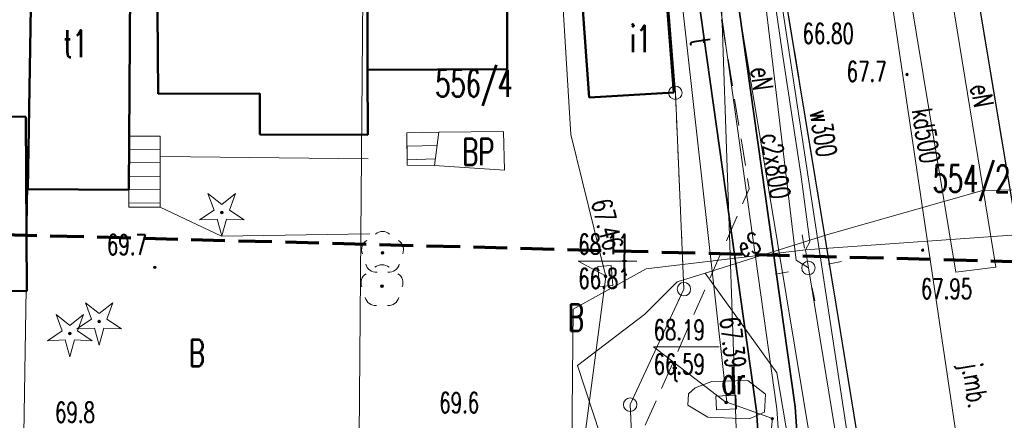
# Model space of a CAD drawing. Header units: metres. Extents: x 6538042 to 13082743, y 6022817 to 12049805.
# Tile 83 of 92: x 6539432 to 6539469, y 6025209 to 6025224. Entities that reach past the tile are written whole.
import ezdxf
from ezdxf.enums import TextEntityAlignment as Align

# ---------------------------------------------------------------- set-up
doc = ezdxf.new("R2010")
doc.units = ezdxf.units.M
doc.header["$MEASUREMENT"] = 0
for name, pattern in [('L_0_03', [1, 0.5, -0.5]), ('L_0_04', [1.5, 1, -0.5]), ('L_0_05', [1.75, 1.25, -0.5])]:
    doc.linetypes.add(name, pattern=pattern)
doc.layers.get('0').update_dxf_attribs({"linetype": 'CONTINUOUS', "lineweight": 18})
for name, color, linetype, lineweight in [('00_Zakres_opracowania', 70, 'L_0_05', 70), ('202_punkt_graniczny', 96, 'CONTINUOUS', 18), ('210_oznaczenie_konturu_uzytku_gruntowego', 96, 'CONTINUOUS', 18), ('211_numer_dzialki_ewidencyjnej', 96, 'CONTINUOUS', 18), ('218_kontur_uzytku_gruntowego', 96, 'L_0_03', 18), ('219_dzialka_ewidencyjna', 96, 'CONTINUOUS', 18), ('312_budynek_ewidencyjny', 7, 'CONTINUOUS', 50), ('312_oznaczenie_budynku_ewidencyjnego_Atr117', 7, 'CONTINUOUS', 18), ('budowla_podziemna', 7, 'CONTINUOUS', 18), ('budowla_podziemna_Atr17', 7, 'CONTINUOUS', 18), ('chodnik', 7, 'L_0_04', 18), ('Drzewo_iglaste', 96, 'CONTINUOUS', 18), ('Drzewo_lisciaste', 96, 'CONTINUOUS', 18), ('jezdnia', 7, 'L_0_04', 18), ('jezdnia_Atr17', 7, 'CONTINUOUS', 18), ('komora_podziemna', 7, 'CONTINUOUS', 18), ('kraweznik', 7, 'CONTINUOUS', 25), ('latarnia', 7, 'CONTINUOUS', 18), ('obudowa_ochronna_przewodu', 7, 'CONTINUOUS', 35), ('pikieta_naturalna', 7, 'CONTINUOUS', 18), ('pikieta_naturalna_Atr2', 7, 'CONTINUOUS', 18), ('pikieta_sztuczna', 7, 'CONTINUOUS', 18), ('pikieta_sztuczna_Atr2', 7, 'CONTINUOUS', 18), ('przewod_cieplowniczy', 212, 'CONTINUOUS', 18), ('przewod_cieplowniczy_Atr17', 212, 'CONTINUOUS', 18), ('przewod_elektroenergetyczny_podziemny', 1, 'CONTINUOUS', 18), ('przewod_elektroenergetyczny_podziemny_Atr17', 1, 'CONTINUOUS', 18), ('przewod_kanalizacyjny', 36, 'CONTINUOUS', 18), ('przewod_kanalizacyjny_Atr17', 36, 'CONTINUOUS', 18), ('przewod_telekomunikacyjny_podziemny', 30, 'CONTINUOUS', 18), ('przewod_telekomunikacyjny_podziemny_Atr17', 30, 'CONTINUOUS', 18), ('przewod_wodociagowy', 5, 'CONTINUOUS', 18), ('przewod_wodociagowy_Atr17', 5, 'CONTINUOUS', 18), ('rzedna', 7, 'CONTINUOUS', 18), ('rzedna_Atr2', 7, 'CONTINUOUS', 18), ('rzedna_Atr3', 7, 'CONTINUOUS', 18), ('Schody', 7, 'CONTINUOUS', 18), ('sciana_oporowa__linia_', 7, 'CONTINUOUS', 18), ('wlaz_do_komory_lub_kanalu___prostokatny', 7, 'CONTINUOUS', 18), ('wlaz_do_komory_lub_kanalu___prostokatny_Atr17', 7, 'CONTINUOUS', 18)]:
    doc.layers.add(name, color=color, linetype=linetype, lineweight=lineweight)
doc.styles.get("Standard").update_dxf_attribs({"font": 'simplex.shx'})

# ---------------------------------------------------------------- blocks, each defined once
blk = doc.blocks.new('RTPW01')
at = {"linetype": 'Continuous', "lineweight": 13}
blk.add_hatch(color=0, dxfattribs=at).paths.add_polyline_path([(0, -0.091, 1), (0, 0.091, 1), (0, -0.091, 1)])
at = {"color": 0, "linetype": 'Continuous', "lineweight": 13}
blk.add_circle((0, 0), 0.0906, dxfattribs=at)

msp = doc.modelspace()

# ---------------------------------------------------------------- hatches: boundary and pattern name
at = {"layer": 'Drzewo_iglaste', "linetype": 'Continuous', "lineweight": 18}
for points in [[(6539439.75, 6025216.93, 1), (6539439.75, 6025217.03, 1), (6539439.75, 6025216.93, 1)], [(6539435.19, 6025212.87, 1), (6539435.19, 6025212.97, 1), (6539435.19, 6025212.87, 1)], [(6539434.1, 6025212.43, 1), (6539434.1, 6025212.53, 1), (6539434.1, 6025212.43, 1)]]:
    msp.add_hatch(color=256, dxfattribs=at).paths.add_polyline_path(points)
at = {"layer": 'Drzewo_lisciaste', "linetype": 'Continuous', "lineweight": 18}
for points in [[(6539445.73, 6025215.43, 1), (6539445.73, 6025215.53, 1), (6539445.73, 6025215.43, 1)], [(6539445.71, 6025214.19, 1), (6539445.71, 6025214.29, 1), (6539445.71, 6025214.19, 1)]]:
    msp.add_hatch(color=256, dxfattribs=at).paths.add_polyline_path(points)

# ---------------------------------------------------------------- linework, layer by layer
at = {"layer": '00_Zakres_opracowania', "lineweight": 70, "flags": 128}
msp.add_lwpolyline([(6539430.3789, 6025283.55366), (6539480.86144, 6025284.41197), (6539477.2955, 6025214.93473), (6539428.3968, 6025216.24051)], close=True, dxfattribs=at)
at = {"layer": '202_punkt_graniczny', "lineweight": 18}
for centre in [(6539456.62, 6025221.44), (6539456.94, 6025214.13), (6539454.94, 6025209.83)]:
    msp.add_circle(centre, 0.25, dxfattribs=at)
at = {"layer": '218_kontur_uzytku_gruntowego', "lineweight": 18, "flags": 128}
for points in [[(6539456.16, 6025227.38), (6539456.62, 6025221.44)], [(6539456.62, 6025221.44), (6539456.94, 6025214.13)], [(6539456.94, 6025214.13), (6539454.94, 6025209.83)], [(6539454.94, 6025209.83), (6539455.06, 6025207.14)]]:
    msp.add_lwpolyline(points, dxfattribs=at)
at = {"layer": '219_dzialka_ewidencyjna', "linetype": 'Continuous', "lineweight": 18, "flags": 128}
for points in [[(6539445.15, 6025242.98), (6539444.85, 6025207.16)], [(6539432.94, 6025242.82), (6539432.37, 6025207.18)], [(6539457.96, 6025235.55), (6539458.94, 6025207.14)], [(6539456.16, 6025227.38), (6539456.62, 6025221.44)], [(6539456.62, 6025221.44), (6539456.94, 6025214.13)], [(6539456.94, 6025214.13), (6539454.94, 6025209.83)], [(6539455.06, 6025207.14), (6539454.94, 6025209.83)]]:
    msp.add_lwpolyline(points, dxfattribs=at)
at = {"layer": '312_budynek_ewidencyjny', "linetype": 'Continuous', "lineweight": 50, "flags": 128}
for points in [[(6539445.17, 6025222.3), (6539445.15, 6025235.19)], [(6539450.4, 6025235.22), (6539450.37, 6025222.32)], [(6539437.38, 6025221.4), (6539437.34, 6025227.52)], [(6539456.1, 6025227.34), (6539456.57, 6025221.45)], [(6539453.42, 6025221.27), (6539452.99, 6025227.12)], [(6539432.54, 6025217.85), (6539432.66, 6025225.38)], [(6539436.34, 6025225.32), (6539436.3, 6025217.83)], [(6539450.37, 6025222.32), (6539445.17, 6025222.3)], [(6539445.17, 6025222.3), (6539445.18, 6025219.87)], [(6539441.17, 6025221.42), (6539437.38, 6025221.4)], [(6539441.17, 6025219.89), (6539441.17, 6025221.42)], [(6539456.57, 6025221.45), (6539453.42, 6025221.27)], [(6539426.91, 6025220.65), (6539432.46, 6025220.55)], [(6539432.46, 6025220.55), (6539432.5, 6025214.05)], [(6539445.18, 6025219.87), (6539441.17, 6025219.89)], [(6539436.3, 6025217.83), (6539432.54, 6025217.85)], [(6539432.5, 6025214.05), (6539426.99, 6025214.15)]]:
    msp.add_lwpolyline(points, dxfattribs=at)
at = {"layer": 'budowla_podziemna', "linetype": 'Continuous', "lineweight": 18, "flags": 128}
msp.add_lwpolyline([(6539447.82, 6025219.97), (6539450.23, 6025220), (6539450.26, 6025218.56), (6539447.66, 6025218.73)], close=True, dxfattribs=at)
at = {"layer": 'chodnik', "lineweight": 18, "flags": 128}
msp.add_lwpolyline([(6539458.95478, 6025200.41915), (6539459.92, 6025208.63), (6539455.36, 6025208.53), (6539455.27, 6025208.53), (6539459.37, 6025217.87), (6539457.76, 6025227.73), (6539456.72, 6025232.45), (6539455.8, 6025235.08), (6539455.35, 6025235.95), (6539453.69, 6025237.92), (6539452.15, 6025239.99), (6539451.29, 6025240.61), (6539445.41, 6025243.01), (6539445.02, 6025242.86), (6539432.95, 6025242.76), (6539427.42, 6025243), (6539419.96, 6025243.07), (6539414.62, 6025243.23), (6539414.18422, 6025243.20223)], dxfattribs=at)
at = {"layer": 'Drzewo_iglaste', "linetype": 'Continuous', "lineweight": 18, "flags": 128}
for points in [[(6539439.467, 6025217.073), (6539439.238, 6025217.686)], [(6539439.238, 6025217.686), (6539439.75, 6025217.279)], [(6539439.75, 6025217.279), (6539440.262, 6025217.686)], [(6539440.262, 6025217.686), (6539440.033, 6025217.073)], [(6539438.922, 6025216.712), (6539439.467, 6025217.073)], [(6539440.033, 6025217.073), (6539440.578, 6025216.712)], [(6539439.575, 6025216.74), (6539438.922, 6025216.712)], [(6539439.75, 6025216.11), (6539439.575, 6025216.74)], [(6539439.925, 6025216.74), (6539439.75, 6025216.11)], [(6539440.578, 6025216.712), (6539439.925, 6025216.74)], [(6539434.907, 6025213.013), (6539434.678, 6025213.626)], [(6539434.678, 6025213.626), (6539435.19, 6025213.219)], [(6539435.19, 6025213.219), (6539435.702, 6025213.626)], [(6539435.702, 6025213.626), (6539435.473, 6025213.013)], [(6539433.817, 6025212.573), (6539433.588, 6025213.186)], [(6539433.588, 6025213.186), (6539434.1, 6025212.779)], [(6539434.1, 6025212.779), (6539434.612, 6025213.186)], [(6539434.362, 6025212.652), (6539434.907, 6025213.013)], [(6539434.612, 6025213.186), (6539434.383, 6025212.573)], [(6539435.473, 6025213.013), (6539436.018, 6025212.652)], [(6539433.272, 6025212.212), (6539433.817, 6025212.573)], [(6539435.015, 6025212.68), (6539434.362, 6025212.652)], [(6539434.383, 6025212.573), (6539434.928, 6025212.212)], [(6539435.19, 6025212.05), (6539435.015, 6025212.68)], [(6539435.365, 6025212.68), (6539435.19, 6025212.05)], [(6539436.018, 6025212.652), (6539435.365, 6025212.68)], [(6539433.925, 6025212.24), (6539433.272, 6025212.212)], [(6539434.1, 6025211.61), (6539433.925, 6025212.24)], [(6539434.275, 6025212.24), (6539434.1, 6025211.61)], [(6539434.928, 6025212.212), (6539434.275, 6025212.24)]]:
    msp.add_lwpolyline(points, dxfattribs=at)
at = {"layer": 'Drzewo_iglaste', "lineweight": 18}
for centre in [(6539439.75, 6025216.98), (6539435.19, 6025212.92), (6539434.1, 6025212.48)]:
    msp.add_circle(centre, 0.05, dxfattribs=at)
at = {"layer": 'Drzewo_lisciaste', "lineweight": 18}
for centre in [(6539445.73, 6025215.48), (6539445.71, 6025214.24)]:
    msp.add_circle(centre, 0.05, dxfattribs=at)
for centre, start, end in [((6539445.73, 6025215.88), 49.272, 130.728), ((6539445.35, 6025215.604), 121.308, 202.548), ((6539446.11, 6025215.604), 337.452, 58.692), ((6539445.495, 6025215.156), 193.221, 274.871), ((6539445.71, 6025214.64), 49.272, 130.728), ((6539445.965, 6025215.156), 265.129, 346.779), ((6539445.33, 6025214.364), 121.308, 202.548), ((6539446.09, 6025214.364), 337.452, 58.692), ((6539445.475, 6025213.916), 193.221, 274.871), ((6539445.945, 6025213.916), 265.129, 346.779)]:
    msp.add_arc(centre, 0.4, start, end, dxfattribs=at)
at = {"layer": 'jezdnia', "lineweight": 18, "flags": 128}
for points in [[(6539464.35, 6025202.78), (6539462.61, 6025213.5), (6539460.47, 6025226.53), (6539459.79, 6025230.32), (6539458.83, 6025233.62), (6539457.41, 6025236.95), (6539455.33, 6025239.92), (6539453.14, 6025241.94), (6539450.88, 6025243.2), (6539448.69, 6025244.03), (6539446.66, 6025244.57), (6539444.1, 6025245.03), (6539430.9, 6025245.2), (6539414.24767, 6025245.35704)], [(6539466.62, 6025232.53), (6539472.02529, 6025200.07012)]]:
    msp.add_lwpolyline(points, dxfattribs=at)
at = {"layer": 'komora_podziemna', "linetype": 'Continuous', "lineweight": 18, "flags": 128}
msp.add_lwpolyline([(6539457.11, 6025210.23), (6539457.36, 6025210.46), (6539457.98, 6025210.69), (6539459.32, 6025210.73), (6539459.97, 6025210.22), (6539459.93, 6025209.55), (6539459.36, 6025209.3), (6539457.83, 6025209.37), (6539457.08, 6025209.81)], close=True, dxfattribs=at)
at = {"layer": 'kraweznik', "linetype": 'Continuous', "lineweight": 25, "flags": 128}
for points in [[(6539464.35, 6025202.78), (6539462.61, 6025213.5), (6539460.47, 6025226.53), (6539459.79, 6025230.32), (6539458.83, 6025233.62), (6539457.41, 6025236.95), (6539455.33, 6025239.92), (6539453.14, 6025241.94), (6539450.88, 6025243.2), (6539448.69, 6025244.03), (6539446.66, 6025244.57), (6539444.1, 6025245.03), (6539430.9, 6025245.2), (6539414.24767, 6025245.35704)], [(6539476.04, 6025244.72), (6539472.8, 6025244.42), (6539471.01, 6025243.32), (6539470.16, 6025242.63), (6539468.67, 6025240.45), (6539467.91, 6025238.79), (6539467.31, 6025236.55), (6539466.81, 6025234.08), (6539466.62, 6025232.53), (6539472.02529, 6025200.07012)]]:
    msp.add_lwpolyline(points, dxfattribs=at)
at = {"layer": 'latarnia', "linetype": 'Continuous', "lineweight": 18, "flags": 128}
for points in [[(6539461.4292, 6025215.65691), (6539461.33505, 6025216.14717)], [(6539462.30747, 6025215.06163), (6539462.79773, 6025215.15578)], [(6539460.83392, 6025214.77864), (6539460.34366, 6025214.68449)], [(6539461.71219, 6025214.18336), (6539461.80634, 6025213.6931)]]:
    msp.add_lwpolyline(points, dxfattribs=at)
at = {"layer": 'latarnia', "lineweight": 18}
msp.add_circle((6539461.57, 6025214.92), 0.25, dxfattribs=at)
at = {"layer": 'obudowa_ochronna_przewodu', "linetype": 'Continuous', "lineweight": 35, "flags": 128}
for points in [[(6539458.46, 6025231.67), (6539458.99, 6025224.53), (6539461.08, 6025209.75), (6539461.35, 6025205.74), (6539461.61381, 6025200.34814)], [(6539460.16867, 6025200.38673), (6539459.91, 6025205.66), (6539459.64, 6025209.6), (6539457.57, 6025224.33), (6539456.66, 6025231.49)]]:
    msp.add_lwpolyline(points, dxfattribs=at)
at = {"layer": 'przewod_cieplowniczy', "linetype": 'Continuous', "lineweight": 18, "flags": 128}
msp.add_lwpolyline([(6539457.46, 6025231.57), (6539458.32, 6025224.44), (6539460.4, 6025209.68), (6539460.67, 6025205.7), (6539460.93141, 6025200.36637)], dxfattribs=at)
at = {"layer": 'przewod_elektroenergetyczny_podziemny', "linetype": 'Continuous', "lineweight": 18, "flags": 128}
for points in [[(6539451.15, 6025271.94), (6539462.34, 6025204.25)], [(6539461.46, 6025215.59), (6539461.62, 6025215.89), (6539461.29, 6025218.41), (6539460.61, 6025222.89), (6539459.79, 6025228.53), (6539459, 6025233.02), (6539456.85, 6025233.3), (6539455.62, 6025233.51), (6539454.71, 6025233.78), (6539453.78, 6025234.62), (6539452.92, 6025235.24), (6539452.29, 6025236.03), (6539452.06, 6025237.73), (6539452.18, 6025239.27), (6539452.6, 6025241.18), (6539453.61, 6025246.69), (6539454.44, 6025251.44)], [(6539463.96086, 6025200.28547), (6539461.57, 6025214.92), (6539461.46, 6025215.59), (6539470.18, 6025216.22), (6539468.76, 6025229.01), (6539468, 6025233.7), (6539468.26, 6025235.97), (6539468.31, 6025236.39), (6539470.03, 6025240.36), (6539472.08, 6025242.21), (6539475.44, 6025243.13), (6539475.53, 6025247.58)], [(6539459, 6025233.02), (6539461.12, 6025215.21), (6539461.57, 6025214.92)], [(6539469.64, 6025227.79), (6539466.62, 6025226.75), (6539465.1, 6025226.56), (6539467.05, 6025214.76), (6539468.54, 6025214.95), (6539466.62, 6025226.75)], [(6539462.29, 6025216.17), (6539468.05, 6025217.8), (6539473.62, 6025217.91), (6539477.32, 6025218.16), (6539479.66, 6025218.15), (6539482.59, 6025218.17), (6539483.33, 6025219.05)], [(6539462.29, 6025216.17), (6539457.73, 6025214.73), (6539456.69, 6025214.4), (6539455.48, 6025213.2), (6539452.98, 6025211.29), (6539454.67, 6025206.15), (6539454.48, 6025203.3)], [(6539461.46, 6025215.59), (6539455.53, 6025214.89), (6539452.82, 6025213.39), (6539452.71, 6025201.96), (6539452.14, 6025201.21), (6539449.63, 6025201.27), (6539436.87, 6025201.98), (6539427.08, 6025203.73), (6539418.85326, 6025204.68103)], [(6539462.2349, 6025200.33156), (6539461.85, 6025202.46), (6539460.4, 6025211.01), (6539457.73, 6025214.73)]]:
    msp.add_lwpolyline(points, dxfattribs=at)
at = {"layer": 'przewod_kanalizacyjny', "linetype": 'Continuous', "lineweight": 18, "flags": 128}
msp.add_lwpolyline([(6539468.31911, 6025200.16909), (6539468.04, 6025202.11), (6539463.29, 6025234.14)], dxfattribs=at)
at = {"layer": 'przewod_telekomunikacyjny_podziemny', "linetype": 'Continuous', "lineweight": 18, "flags": 128}
for points in [[(6539451.85823, 6025200.60865), (6539452.27, 6025202.25), (6539453.25, 6025208.66), (6539454.03, 6025214.6), (6539452.73, 6025219.89), (6539452.25, 6025227.82), (6539452.92, 6025234.06), (6539443.75, 6025240.63), (6539457.23, 6025258.08)], [(6539459.27858, 6025200.4105), (6539460.23, 6025209.31), (6539458.53, 6025209.92), (6539455.81, 6025234.32), (6539454.2, 6025234.12)]]:
    msp.add_lwpolyline(points, dxfattribs=at)
at = {"layer": 'przewod_wodociagowy', "linetype": 'Continuous', "lineweight": 18, "flags": 128}
msp.add_lwpolyline([(6539458.11, 6025251.38), (6539458.54, 6025238.47), (6539458.77, 6025236.66), (6539463.07, 6025208.36), (6539464.27769, 6025200.27701)], dxfattribs=at)
at = {"layer": 'rzedna_Atr2', "linetype": 'Continuous', "lineweight": 18, "flags": 128}
for points in [[(6539454.02, 6025214.62), (6539453.01, 6025215.17), (6539455.191, 6025215.17)], [(6539458.51, 6025209.91), (6539455.81, 6025211.98), (6539458.252, 6025211.98)]]:
    msp.add_lwpolyline(points, dxfattribs=at)
at = {"layer": 'Schody', "linetype": 'Continuous', "lineweight": 18, "flags": 128}
for points in [[(6539447.82, 6025219.97), (6539446.63, 6025219.95)], [(6539446.63, 6025219.95), (6539446.64, 6025218.74)], [(6539446.63, 6025219.95), (6539446.64, 6025218.95)], [(6539447.66, 6025218.73), (6539447.82, 6025219.97)], [(6539436.31, 6025219.83), (6539436.3, 6025217.83)], [(6539437.46, 6025219.82), (6539436.31, 6025219.83)], [(6539437.46, 6025217.18), (6539437.46, 6025219.82)], [(6539436.31, 6025219.33), (6539437.46, 6025219.34)], [(6539446.63, 6025219.45), (6539447.76, 6025219.48)], [(6539436.3, 6025218.83), (6539437.46, 6025218.84)], [(6539446.64, 6025218.95), (6539447.69, 6025218.98)], [(6539446.64, 6025218.74), (6539447.66, 6025218.73)], [(6539436.3, 6025218.33), (6539437.46, 6025218.34)], [(6539436.3, 6025217.83), (6539437.46, 6025217.84)], [(6539436.3, 6025217.83), (6539436.3, 6025217.18)], [(6539436.3, 6025217.33), (6539437.46, 6025217.34)], [(6539436.3, 6025217.18), (6539437.46, 6025217.18)]]:
    msp.add_lwpolyline(points, dxfattribs=at)
at = {"layer": 'sciana_oporowa__linia_', "linetype": 'Continuous', "lineweight": 18, "flags": 128}
for points in [[(6539437.49, 6025219.07), (6539445.2, 6025218.98)], [(6539437.46, 6025217.18), (6539439.74, 6025216.1), (6539445.26, 6025216.19)]]:
    msp.add_lwpolyline(points, dxfattribs=at)
at = {"layer": 'wlaz_do_komory_lub_kanalu___prostokatny', "color": 7, "linetype": 'Continuous', "lineweight": 18, "flags": 128}
for points in [[(6539454.23847, 6025215.0142), (6539454.29985, 6025214.26672), (6539453.80153, 6025214.2258), (6539453.74015, 6025214.97328)], [(6539458.12274, 6025210.14055), (6539458.87176, 6025210.1788), (6539458.89726, 6025209.67945), (6539458.14824, 6025209.6412)]]:
    msp.add_lwpolyline(points, close=True, dxfattribs=at)

# ---------------------------------------------------------------- block references
at = {"layer": 'pikieta_naturalna', "color": 7, "linetype": 'Continuous', "xscale": 0.5, "yscale": 0.5, "zscale": 0.5}
for p in [(6539465.24, 6025222.12), (6539437.26, 6025214.94)]:
    msp.add_blockref('RTPW01', p, dxfattribs=at)
at = {"layer": 'pikieta_sztuczna', "color": 7, "linetype": 'Continuous', "xscale": 0.5, "yscale": 0.5, "zscale": 0.5}
msp.add_blockref('RTPW01', (6539465.82, 6025215.58), dxfattribs=at)
at = {"layer": 'rzedna', "color": 30, "linetype": 'Continuous', "xscale": 0.5, "yscale": 0.5, "zscale": 0.5}
for p, rotation in [((6539454.02, 6025214.62), 274.69), ((6539454.03, 6025214.6), 284.58), ((6539458.53, 6025209.92), 277.17), ((6539458.51, 6025209.91), 2.92), ((6539460.23, 6025209.31), 264.71)]:
    msp.add_blockref('RTPW01', p, dxfattribs=dict(at, rotation=rotation))

# ---------------------------------------------------------------- texts
at = {"layer": '210_oznaczenie_konturu_uzytku_gruntowego', "lineweight": 20, "width": 0.66}
for s, p in [('B', (6539452.62179, 6025213.57)), ('B', (6539438.52179, 6025212.25)), ('dr', (6539458.32956, 6025211.22))]:
    msp.add_text(s, height=1, dxfattribs=at).set_placement(p, align=Align.TOP_LEFT)
at = {"layer": '211_numer_dzialki_ewidencyjnej', "lineweight": 20, "width": 0.66}
for s, p in [('556/4', (6539447.69, 6025222.29)), ('554/2', (6539466.19, 6025218.74))]:
    msp.add_text(s, height=1, dxfattribs=at).set_placement(p, align=Align.TOP_LEFT)
at = {"layer": '312_oznaczenie_budynku_ewidencyjnego_Atr117', "lineweight": 20, "width": 0.66}
for s, p in [('i1', (6539454.9309, 6025223.95)), ('t1', (6539433.85591, 6025223.77))]:
    msp.add_text(s, height=1, dxfattribs=at).set_placement(p, align=Align.TOP_LEFT)
at = {"layer": 'budowla_podziemna_Atr17', "lineweight": 20, "width": 0.66}
msp.add_text('BP', height=1, dxfattribs=at).set_placement((6539448.69, 6025219.74), align=Align.TOP_LEFT)
at = {"layer": 'jezdnia_Atr17', "lineweight": 15, "width": 0.66}
msp.add_text('j.mb.', height=0.75, rotation=279.5, dxfattribs=at).set_placement((6539467.99981, 6025211.44319), align=Align.TOP_LEFT)
at = {"layer": 'pikieta_naturalna_Atr2', "lineweight": 15, "width": 0.66}
for s, p in [('67.7', (6539462.99, 6025222.61)), ('69.7', (6539435.48, 6025216.16)), ('69.6', (6539447.84, 6025210.28)), ('69.8', (6539433.55, 6025209.92))]:
    msp.add_text(s, height=0.75, dxfattribs=at).set_placement(p, align=Align.TOP_LEFT)
at = {"layer": 'pikieta_sztuczna_Atr2', "lineweight": 15, "width": 0.66}
msp.add_text('67.95', height=0.75, dxfattribs=at).set_placement((6539465.75, 6025214.52), align=Align.TOP_LEFT)
at = {"layer": 'przewod_cieplowniczy_Atr17', "lineweight": 15, "width": 0.66}
msp.add_text('c2x800', height=0.75, rotation=278.9, dxfattribs=at).set_placement((6539460.53715, 6025219.97759), align=Align.TOP_LEFT)
at = {"layer": 'przewod_elektroenergetyczny_podziemny_Atr17', "lineweight": 15, "width": 0.66}
for s, rotation, p in [('eN', 277.6, (6539460.16051, 6025222.43745)), ('eN', 280, (6539468.32382, 6025221.81391)), ('eS', 18.3, (6539458.85687, 6025216.01087))]:
    msp.add_text(s, height=0.75, rotation=rotation, dxfattribs=at).set_placement(p, align=Align.TOP_LEFT)
at = {"layer": 'przewod_kanalizacyjny_Atr17', "lineweight": 15, "width": 0.66}
msp.add_text('kd500', height=0.75, rotation=279.3, dxfattribs=at).set_placement((6539466.15364, 6025220.90831), align=Align.TOP_LEFT)
at = {"layer": 'przewod_telekomunikacyjny_podziemny_Atr17', "lineweight": 15, "width": 0.66}
msp.add_text('t', height=0.75, rotation=277.2, dxfattribs=at).set_placement((6539457.90778, 6025223.52357), align=Align.TOP_LEFT)
at = {"layer": 'przewod_wodociagowy_Atr17', "lineweight": 15, "width": 0.66}
msp.add_text('w300', height=0.75, rotation=279.4, dxfattribs=at).set_placement((6539462.35511, 6025220.85467), align=Align.TOP_LEFT)
at = {"layer": 'rzedna_Atr2', "lineweight": 15, "width": 0.66}
for s, rotation, p in [('67.46', 284.6, (6539454.21187, 6025217.56174)), ('67.39', 277.2, (6539459.00954, 6025213.13409))]:
    msp.add_text(s, height=0.75, rotation=rotation, dxfattribs=at).set_placement(p, align=Align.TOP_LEFT)
for s, p in [('68.11', (6539453.01, 6025216.178)), ('68.19', (6539455.81, 6025212.988))]:
    msp.add_text(s, height=0.75, dxfattribs=at).set_placement(p, align=Align.TOP_LEFT)
at = {"layer": 'rzedna_Atr3', "lineweight": 15, "width": 0.66}
for s, p in [('66.80', (6539461.35, 6025224.022)), ('66.81', (6539453.01, 6025214.902)), ('66.59', (6539455.81, 6025211.713))]:
    msp.add_text(s, height=0.75, dxfattribs=at).set_placement(p, align=Align.TOP_LEFT)
at = {"layer": 'wlaz_do_komory_lub_kanalu___prostokatny_Atr17', "lineweight": 15, "width": 0.66}
for p in [(6539454.61, 6025215.43), (6539456.49, 6025211.45)]:
    msp.add_text('t', height=0.75, dxfattribs=at).set_placement(p, align=Align.TOP_LEFT)

doc.saveas('drawing.dxf')
